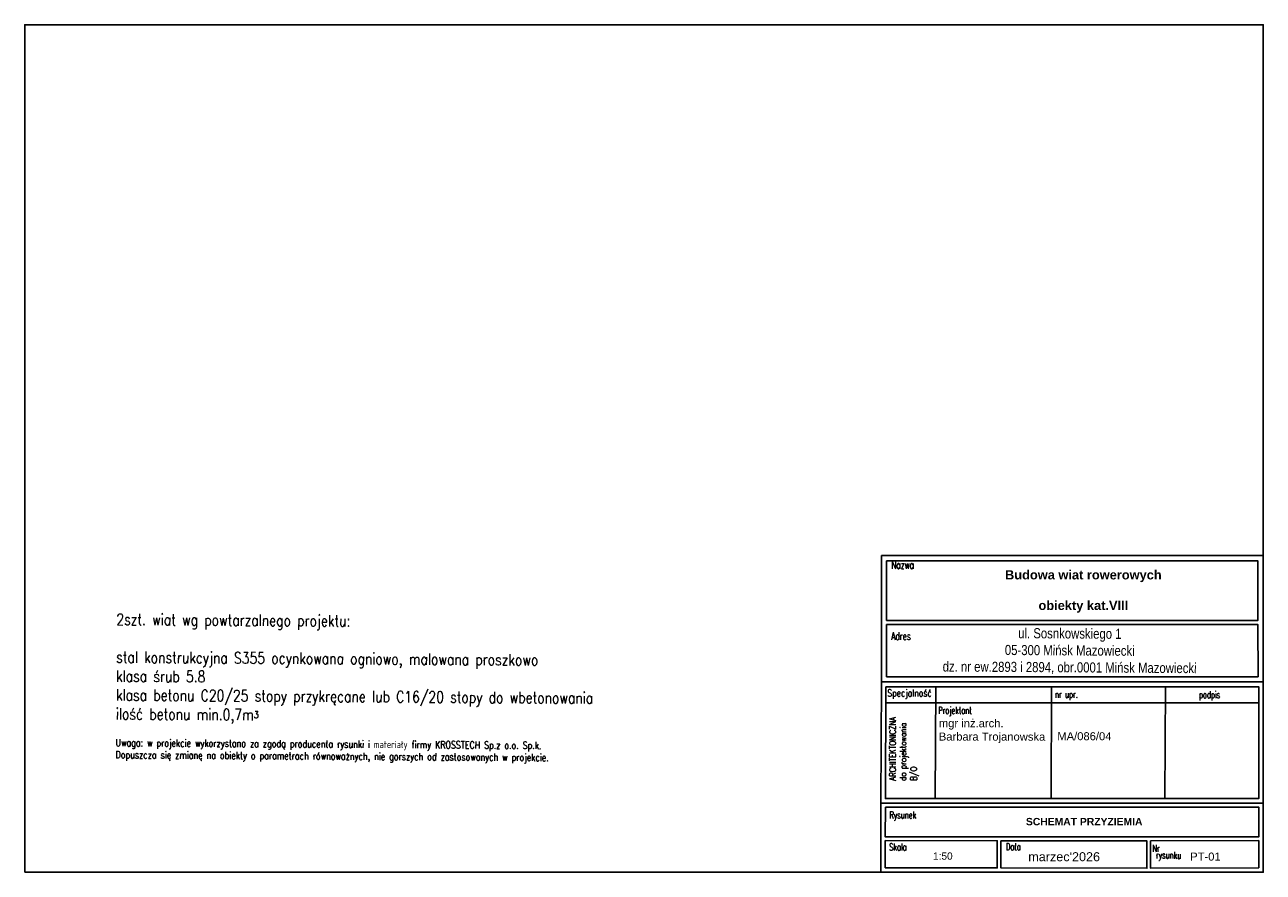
# Model space of a CAD drawing. Extents: x 1945528 to 1977779, y 1674768 to 1697044.
# Tile 23 of 23: x 1975134 to 1977779, y 1686419 to 1688229. Entities that reach past the tile are written whole.
import ezdxf

# ---------------------------------------------------------------- set-up
doc = ezdxf.new("R2010")
doc.units = 0
doc.header["$MEASUREMENT"] = 0
doc.layers.add('OPIS', color=2, linetype='Continuous')
doc.layers.add('RAMKA', color=3, linetype='Continuous')
doc.styles.add('arialce', font='arial.ttf', dxfattribs={"width": 0.8})
doc.styles.add('romans', font='romans.shx', dxfattribs={"width": 0.8})
doc.styles.get("Standard").update_dxf_attribs({"font": 'txt', "bigfont": 'BIGFONT.SHX'})

msp = doc.modelspace()

# ---------------------------------------------------------------- linework, layer by layer
at = {"layer": 'RAMKA', "color": 1}
for p, q in [((1977079.555, 1686814.932), (1977078.559, 1686575.751)), ((1977326.861, 1686815.415), (1977325.866, 1686576.235)), ((1977570.112, 1686815.087), (1977569.116, 1686575.907)), ((1976972.98, 1686780.175), (1977769.548, 1686780.163))]:
    msp.add_line(p, q, dxfattribs=at)
for points in [[(1975133.881, 1686418.538), (1975133.881, 1688229.109), (1977779.163, 1688229.109), (1977779.163, 1686418.538)], [(1976974.518, 1687083.733), (1977767.817, 1687083.733), (1977767.817, 1686956.555), (1976974.519, 1686956.555)], [(1976974.519, 1686947.555), (1977767.817, 1686947.555), (1977768.158, 1686836.095), (1976974.519, 1686836.095)], [(1976973.038, 1686814.933), (1977769.606, 1686814.922), (1977769.639, 1686575.741), (1976972.042, 1686575.753)], [(1976972.012, 1686557.731), (1977769.609, 1686557.719), (1977769.503, 1686494.104), (1976971.906, 1686494.116)], [(1976971.893, 1686486.313), (1977211.15, 1686485.915), (1977211.053, 1686427.707), (1976971.797, 1686428.105)], [(1977218.953, 1686485.902), (1977530.869, 1686485.384), (1977530.772, 1686427.175), (1977218.856, 1686427.694)], [(1977218.953, 1686485.902), (1977530.869, 1686485.384), (1977530.772, 1686427.175), (1977218.856, 1686427.694)], [(1977538.672, 1686485.371), (1977769.49, 1686486.302), (1977769.639, 1686428.093), (1977538.575, 1686427.162)], [(1977538.672, 1686485.371), (1977769.49, 1686486.302), (1977769.639, 1686428.093), (1977538.575, 1686427.162)]]:
    msp.add_lwpolyline(points, close=True, dxfattribs=at)
at = {"layer": 'RAMKA', "color": 3}
for points in [[(1976963.515, 1687095.432), (1977778.82, 1687095.432), (1977779.161, 1686825.092), (1976963.515, 1686825.092)], [(1977779.163, 1686566.186), (1976962.487, 1686566.229), (1976963.515, 1686825.092), (1977779.163, 1686825.048)], [(1976962.241, 1686418.581), (1977779.163, 1686418.538), (1977779.163, 1686566.186), (1976962.487, 1686566.229)]]:
    msp.add_lwpolyline(points, close=True, dxfattribs=at)

# ---------------------------------------------------------------- texts
at = {"layer": 'OPIS', "color": 2, "insert": (1975329.703, 1686970.981), "char_height": 24.213867, "attachment_point": 1, "rotation": 359.626074, "style": 'romans'}
msp.add_mtext_dynamic_manual_height_columns('\\A1;2szt. wiat wg powtarzalnego projektu:\\P\\Pstal konstrukcyjna S355 ocynkowana ogniowo, malowana proszkowo\\Pklasa śrub 5.8\\Pklasa betonu C20/25 stopy przykręcane lub C16/20 stopy do wbetonowania\\Pilość betonu min.0,7m{\\H0.63655x;3\\P\\PUwaga: w projekcie wykorzystano za zgodą producenta rysunki i materiały firmy KROSSTECH Sp.z o.o. Sp.k. \\PDopuszcza się zmianę na obiekty o parametrach równoważnych, nie gorszych od zastosowanych w projekcie.}', width=1170.45064, gutter_width=25, heights=[0], dxfattribs=at)
at = {"layer": 'OPIS', "color": 2, "insert": (1976920.132, 1686942.404), "char_height": 21.66795, "width": 892.15729, "attachment_point": 1, "rotation": 359.626074, "style": 'arialce'}
msp.add_mtext('\\pxqc;ul. Sosnkowskiego 1\\P{\\C256;05-300 Mińsk Mazowiecki\\P\\pt25;}dz. nr ew.2893 i 2894, obr.0001 Mińsk Mazowiecki', dxfattribs=at)
at = {"layer": 'RAMKA', "color": 1, "style": 'romans', "width": 0.7}
for s, p in [('Nazwa ', (1976984.653, 1687066.968)), ('Adres', (1976984.653, 1686914.948))]:
    msp.add_text(s, height=16.3288, dxfattribs=at).set_placement(p)
for s, p in [(' nr upr. ', (1977327.185, 1686791.225)), ('podpis', (1977641.867, 1686790.51)), ('Projektant', (1977084.845, 1686757.273)), ('Rysunek', (1976980.75, 1686533.325)), ('Skala', (1976980.192, 1686465.18)), ('Data', (1977229.473, 1686465.913)), ('Data', (1977229.473, 1686465.913)), ('   Nr', (1977518.671, 1686462.496)), ('rysunku', (1977550.022, 1686447.59)), ('rysunku', (1977550.022, 1686447.59))]:
    msp.add_text(s, height=14.9497, rotation=359.904702, dxfattribs=at).set_placement(p)
at = {"layer": 'RAMKA', "color": 1, "insert": (1977394.947, 1686972.898), "char_height": 19.59646, "attachment_point": 8}
msp.add_mtext_dynamic_manual_height_columns('\\A1;\\pxsm1,qc;{\\fArial|b1|i0|c238|p34;Budowa wiat rowerowych\\P\\Pobiekty kat.VIII}', width=787.86832, gutter_width=12.777, heights=[0], dxfattribs=at)
at = {"layer": 'RAMKA', "color": 1, "attachment_point": 1, "style": 'romans'}
for s, width, insert, char_height, rotation in [('Specjalność', 19.00554, (1976976.235, 1686809.109), 14.94968, 359.904702), ('ARCHITEKTONICZNA\\Pdo projektowania \\PB/O', 197.30619, (1976980.628, 1686614.254), 13.4826, 89.904702)]:
    msp.add_mtext_dynamic_manual_height_columns(s, width=width, gutter_width=1.084, heights=[0], dxfattribs=dict(at, insert=insert, char_height=char_height, rotation=rotation))
at = {"layer": 'RAMKA', "ltscale": 100, "char_height": 17.12592, "attachment_point": 1, "rotation": 359.904702}
for s, insert, width in [('{\\fArial|b0|i0|c238|p34;mgr inż.arch. \\PBarbara Trojanowska\\P\\fTimes New Roman|b0|i0|c238|p18;\\P^I^I^I^I}', (1977086.293, 1686745.542), 406.83192), ('{\\fArial|b0|i0|c238|p34;MA/086/04\\fTimes New Roman|b0|i0|c0|p18;\\P^I^I^I^I}', (1977339.339, 1686717.796), 691.11967), ('{\\fArial|b0|i0|c238|p34;PT-01}', (1977623.08, 1686460.609), 570.02187)]:
    msp.add_mtext(s, dxfattribs=dict(at, insert=insert, width=width))
at = {"layer": 'RAMKA', "ltscale": 100, "insert": (1977396.77, 1686518.586, 3083.8), "char_height": 15.80326, "width": 611.92389, "attachment_point": 8}
msp.add_mtext('{\\fArial|b1|i0|c238|p34;SCHEMAT PRZYZIEMIA}', dxfattribs=at)
at = {"layer": 'RAMKA', "ltscale": 100, "insert": (1977073.879, 1686460.889), "char_height": 15.41333, "attachment_point": 1, "rotation": 359.904702}
msp.add_mtext('{\\fArial|b0|i0|c238|p34;1:50}', dxfattribs=at)
at = {"layer": 'RAMKA', "ltscale": 100, "insert": (1977277.321, 1686461.297), "char_height": 19.26666, "attachment_point": 1}
msp.add_mtext("{\\fArial|b0|i0|c238|p34;marzec'2026}", dxfattribs=at)

doc.saveas('drawing.dxf')
